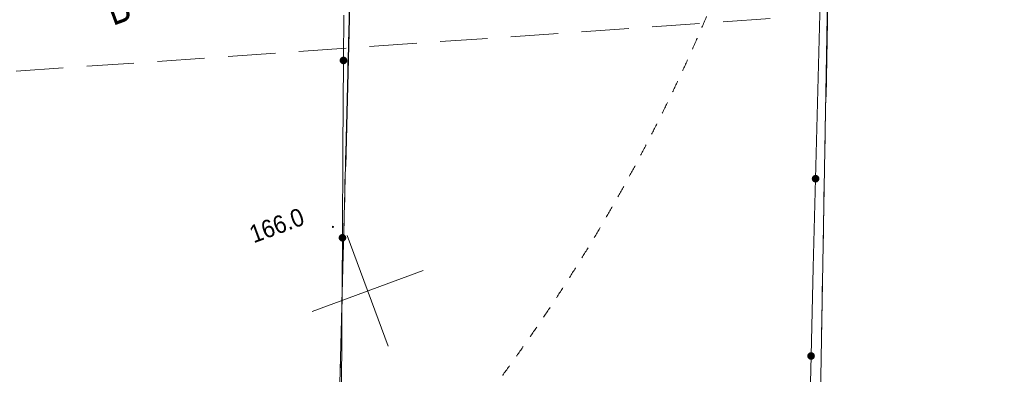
# Model space of a CAD drawing. Header units: millimetres. Extents: x -1155795 to 240441, y -422828 to 463730.
# Tile 26 of 66: x 5912 to 47600, y -59620 to -44623. Entities that reach past the tile are written whole.
import ezdxf
from ezdxf.xclip import XClip

# ---------------------------------------------------------------- set-up
doc = ezdxf.new("R2010")
doc.units = ezdxf.units.MM
doc.header["$MEASUREMENT"] = 0
doc.header["$XCLIPFRAME"] = 0
doc.linetypes.add('Dashed 1_500', pattern=[1000, 500, -500])
doc.layers.add('00 PZT MAPA', color=7, linetype='Continuous')
doc.layers.add('Sycow_7_punkt wysokościowy naturalny', color=7, linetype='Continuous')
doc.layers.add('0_Nr_pióra__99', color=7, linetype='Continuous', lineweight=0, true_color=0xaad2ff)
for name, color, linetype, lineweight in [('Nowe_0_Nr_pióra__27', 7, 'Continuous', 25), ('Sycow_7_210-oznaczenie konturu użytku gruntowego_Nr_pióra__3', 3, 'Continuous', 18), ('Sycow_7_218-kontur użytku gruntowego_Nr_pióra__3', 3, 'Continuous', 18), ('Sycow_7_219-działka ewidencyjna_Nr_pióra__7', 7, 'Continuous', 18), ('Sycow_7_@Zakres_Nr_pióra__6', 6, 'Continuous', 18), ('Sycow_7_inna budowla (powierzchnia)-Atr17_Nr_pióra__7', 7, 'Continuous', 18), ('Sycow_7_ogrodzenie trwałe (linia)_Nr_pióra__7', 7, 'Continuous', 18), ('Sycow_7_punkt wysokościowy naturalny-Atr2_Nr_pióra__7', 7, 'Continuous', 18)]:
    doc.layers.add(name, color=color, linetype=linetype, lineweight=lineweight)
doc.styles.add('STYL_AUTOMATYCZNY_5', font='txt', dxfattribs={"width": 0.9})
doc.styles.add('STYL_AUTOMATYCZNY_9', font='txt', dxfattribs={"width": 0.79})

# ---------------------------------------------------------------- blocks, each defined once
blk = doc.blocks.new('Rysunek_1_7', base_point=(14567, -19307))
at = {"layer": 'Sycow_7_punkt wysokościowy naturalny', "linetype": 'Continuous', "lineweight": 0, "true_color": 0x000000}
blk.add_hatch(color=178, dxfattribs=at).paths.add_polyline_path([(19216, -53370, 1), (19131, -53401, 1)])
at = {"layer": 'Sycow_7_218-kontur użytku gruntowego_Nr_pióra__3', "color": 3, "linetype": 'Continuous', "lineweight": 18}
for p, q in [((40100, -44641), (40091, -45140)), ((40091, -45140), (40100, -44641)), ((19838, -45606), (19851, -45106)), ((19851, -45106), (19838, -45606)), ((40082, -45640), (40073, -46140)), ((40073, -46140), (40082, -45640)), ((19812, -46605), (19825, -46105)), ((19825, -46105), (19812, -46605)), ((40064, -46640), (40055, -47140)), ((40055, -47140), (40064, -46640)), ((19787, -47605), (19800, -47105)), ((19800, -47105), (19787, -47605)), ((40046, -47640), (40037, -48140)), ((40037, -48140), (40046, -47640)), ((19761, -48605), (19774, -48105)), ((19774, -48105), (19761, -48605)), ((40028, -48640), (40019, -49140)), ((40019, -49140), (40028, -48640)), ((19736, -49604), (19749, -49104)), ((19749, -49104), (19736, -49604)), ((40010, -49640), (40001, -50140)), ((40001, -50140), (40010, -49640)), ((19710, -50604), (19723, -50104)), ((19723, -50104), (19710, -50604)), ((39992, -50640), (39983, -51139)), ((39983, -51139), (39992, -50640)), ((19685, -51604), (19698, -51104)), ((19698, -51104), (19685, -51604)), ((39974, -51639), (39965, -52139)), ((39965, -52139), (39974, -51639)), ((19659, -52603), (19672, -52103)), ((19672, -52103), (19659, -52603)), ((39956, -52639), (39947, -53139)), ((39947, -53139), (39956, -52639)), ((19634, -53603), (19647, -53103)), ((19647, -53103), (19634, -53603)), ((39938, -53639), (39929, -54139)), ((39929, -54139), (39938, -53639)), ((19608, -54603), (19621, -54103)), ((19621, -54103), (19608, -54603)), ((39920, -54639), (39911, -55139)), ((39911, -55139), (39920, -54639)), ((19583, -55602), (19596, -55102)), ((19596, -55102), (19583, -55602)), ((39902, -55639), (39893, -56139)), ((39893, -56139), (39902, -55639)), ((19557, -56602), (19570, -56102)), ((19570, -56102), (19557, -56602)), ((39884, -56639), (39875, -57139)), ((39875, -57139), (39884, -56639)), ((19532, -57602), (19545, -57102)), ((19545, -57102), (19532, -57602)), ((39866, -57638), (39857, -58138)), ((39857, -58138), (39866, -57638)), ((19506, -58601), (19519, -58101)), ((19519, -58101), (19506, -58601)), ((39848, -58638), (39839, -59138)), ((39839, -59138), (39848, -58638)), ((19481, -59601), (19493, -59101)), ((19493, -59101), (19481, -59601))]:
    blk.add_line(p, q, dxfattribs=at)
at = {"layer": 'Sycow_7_219-działka ewidencyjna_Nr_pióra__7', "color": 7, "linetype": 'Continuous', "lineweight": 18}
for p, q in [((39807, -60930), (40474, -23852)), ((19357, -64450), (20229, -30260))]:
    blk.add_line(p, q, dxfattribs=at)
at = {"layer": 'Sycow_7_@Zakres_Nr_pióra__6', "color": 6, "linetype": 'Continuous', "lineweight": 18}
for p, q in [((37685, -44576), (35690, -44715)), ((31700, -44994), (29704, -45133)), ((34692, -44785), (32697, -44924)), ((25714, -45411), (23719, -45551)), ((28707, -45203), (26712, -45342)), ((19729, -45829), (17734, -45968)), ((22721, -45620), (20726, -45759)), ((13743, -46246), (11748, -46386)), ((16736, -46038), (14741, -46177)), ((7758, -46664), (5763, -46803)), ((10751, -46455), (8755, -46594))]:
    blk.add_line(p, q, dxfattribs=at)
at = {"layer": 'Sycow_7_inna budowla (powierzchnia)-Atr17_Nr_pióra__7', "color": 7, "linetype": 'Continuous', "lineweight": 18}
for p, q in [((21513, -58437), (19777, -53748)), ((21513, -58437), (19777, -53748)), ((18301, -56961), (22990, -55225)), ((18301, -56961), (22990, -55225))]:
    blk.add_line(p, q, dxfattribs=at)
at = {"layer": 'Sycow_7_ogrodzenie trwałe (linia)_Nr_pióra__7', "color": 7, "linetype": 'Continuous', "lineweight": 18}
for p, q in [((39801, -43851), (39705, -47600)), ((19632, -44429), (19621, -46346)), ((19621, -46263), (19622, -46263)), ((19622, -46207), (19622, -46207)), ((19622, -46235), (19622, -46235)), ((19621, -46346), (19599, -50096)), ((19621, -46290), (19621, -46290)), ((19621, -46318), (19621, -46318)), ((19621, -46346), (19621, -46346)), ((39705, -47600), (39610, -51348)), ((19599, -50096), (19577, -53846)), ((39612, -51265), (39612, -51265)), ((39613, -51210), (39613, -51210)), ((39613, -51237), (39613, -51237)), ((39610, -51348), (39514, -55097)), ((39610, -51321), (39610, -51321)), ((39610, -51348), (39610, -51348)), ((39611, -51293), (39611, -51293)), ((19578, -53707), (19578, -53707)), ((19578, -53735), (19578, -53735)), ((19578, -53763), (19578, -53763)), ((19577, -53846), (19555, -57596)), ((19577, -53818), (19577, -53818)), ((19577, -53846), (19577, -53846)), ((19578, -53790), (19578, -53790)), ((39514, -55097), (39418, -58846)), ((19555, -57596), (19534, -61346)), ((39420, -58763), (39421, -58763)), ((39421, -58735), (39421, -58735)), ((39422, -58707), (39422, -58707)), ((39418, -58846), (39323, -62595)), ((39418, -58846), (39418, -58846)), ((39419, -58818), (39419, -58818)), ((39420, -58790), (39420, -58790))]:
    blk.add_line(p, q, dxfattribs=at)
for centre, radius in [((19621, -46346), 139), ((19621, -46346), 111), ((19621, -46346), 83.3), ((19621, -46346), 55.6), ((19621, -46346), 27.8), ((39610, -51348), 139), ((39610, -51348), 111), ((39610, -51348), 83.3), ((39610, -51348), 55.6), ((39610, -51348), 27.8), ((19577, -53846), 139), ((19577, -53846), 111), ((19577, -53846), 83.3), ((19577, -53846), 55.6), ((19577, -53846), 27.8), ((39418, -58846), 139), ((39418, -58846), 111), ((39418, -58846), 83.3), ((39418, -58846), 55.6), ((39418, -58846), 27.8)]:
    blk.add_circle(centre, radius, dxfattribs=at)
at = {"layer": 'Sycow_7_210-oznaczenie konturu użytku gruntowego_Nr_pióra__3', "color": 3, "linetype": 'Continuous', "lineweight": 18, "insert": (9864, -44888), "char_height": 1250, "attachment_point": 7, "rotation": 20.318, "style": 'STYL_AUTOMATYCZNY_9'}
blk.add_mtext('\\A1;{\\pql;\\fArial|b0|i0|c0|p0;\\W0.790000;B}', dxfattribs=at)
at = {"layer": 'Sycow_7_punkt wysokościowy naturalny-Atr2_Nr_pióra__7', "color": 7, "linetype": 'Continuous', "lineweight": 18, "insert": (15821, -54093), "char_height": 750, "attachment_point": 7, "rotation": 20.318, "style": 'STYL_AUTOMATYCZNY_5'}
blk.add_mtext('\\A1;{\\pql;\\fArial|b0|i0|c0|p0;\\W0.900000;166.0}', dxfattribs=at)

msp = doc.modelspace()

# ---------------------------------------------------------------- block references
at = {"layer": '00 PZT MAPA', "color": 7, "linetype": 'Continuous', "lineweight": 15}
ref = msp.add_blockref('Rysunek_1_7', (14567, -19307), dxfattribs=at)
XClip(ref).set_block_clipping_path([(-38444.7789564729, -141413.2871562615), (134317.2398628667, -77444.9644498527), (67578.7707096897, 102798.5088210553), (-105183.2481096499, 38830.1861146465)])

# ---------------------------------------------------------------- next in the draw order: linework, layer by layer
at = {"layer": '0_Nr_pióra__99', "color": 141, "linetype": 'Dashed 1_500', "lineweight": 0, "true_color": 0xaad2ff}
for centre, radius in [((88699, -12696), 150000), ((-56052, -28118), 150000), ((-34105, -15278), 75000)]:
    msp.add_circle(centre, radius, dxfattribs=at)
at = {"layer": 'Nowe_0_Nr_pióra__27', "color": 7, "linetype": 'Continuous', "lineweight": 25}
for points in [[(40470, -23847), (40038, -47885)], [(20346, -25252), (19701, -50828)]]:
    msp.add_lwpolyline(points, dxfattribs=at)

doc.saveas('drawing.dxf')
